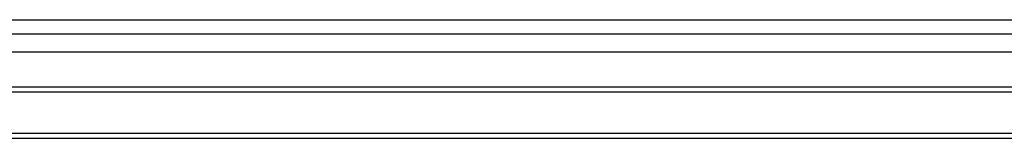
# Model space of a CAD drawing. Header units: millimetres. Extents: x 0 to 420, y 0 to 297.
# Tile 6 of 80: x 105.76 to 126.67, y 110.56 to 113.07. Entities that reach past the tile are written whole.
import ezdxf

# ---------------------------------------------------------------- set-up
doc = ezdxf.new("R2010")
doc.units = ezdxf.units.MM

msp = doc.modelspace()

# ---------------------------------------------------------------- linework, layer by layer
at = {"color": 7, "linetype": 'Continuous', "lineweight": 25}
for p, q in [((99.356, 113.0653), (179.734, 113.0653)), ((58.347, 112.7671), (221.653, 112.7671)), ((58.347, 111.6499), (221.653, 111.6499)), ((58.347, 111.5411), (221.653, 111.5411)), ((58.347, 110.6701), (221.653, 110.6701)), ((58.347, 110.5612), (221.653, 110.5612))]:
    msp.add_line(p, q, dxfattribs=at)
at = {"color": 7, "linetype": 'Continuous'}
msp.add_line((64.4438, 112.3891), (215.5562, 112.3891), dxfattribs=at)

doc.saveas('drawing.dxf')
